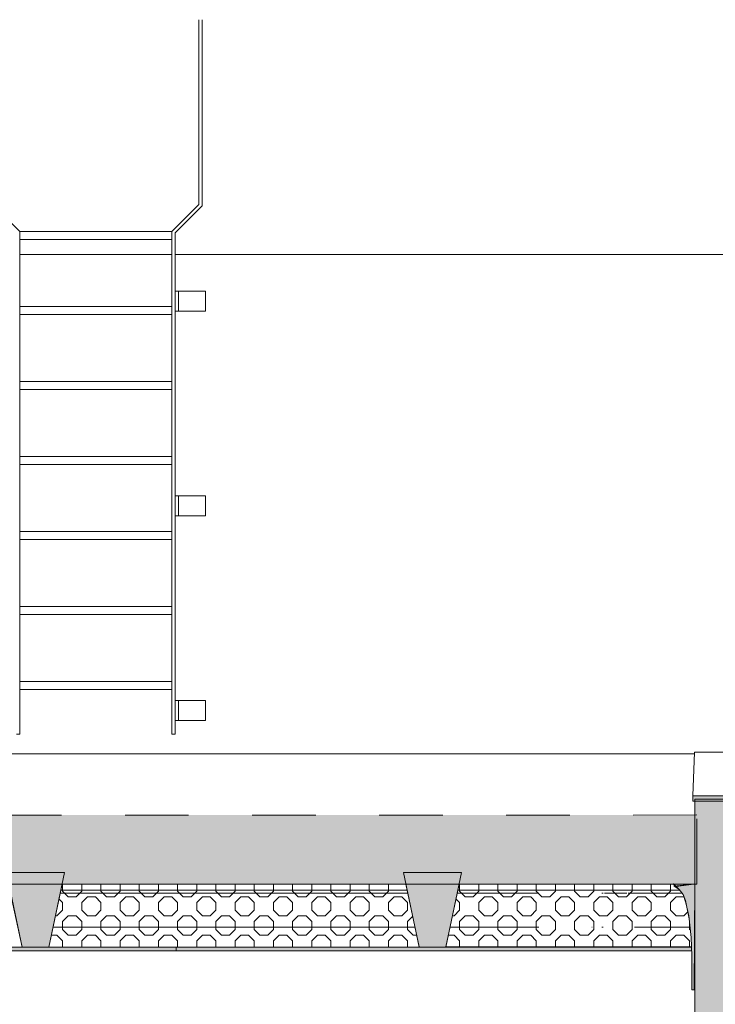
# Model space of a CAD drawing. Header units: millimetres. Extents: x -47038 to 86296, y -75637 to 48966.
# Tile 173 of 174: x 72012 to 74641, y 40534 to 44254. Entities that reach past the tile are written whole.
import ezdxf

# ---------------------------------------------------------------- set-up
doc = ezdxf.new("R2010")
doc.units = ezdxf.units.MM
doc.linetypes.add('Przerywana (2)', pattern=[48, 24, -24])
for name, color, linetype, lineweight, true_color in [('00 - DRABINA DACHOWA_Nr_pióra__95', 7, 'Continuous', 20, 0x7c7c7c), ('00 - SUFIT Z BLACHY_Nr_pióra__95', 7, 'Continuous', 20, 0x7c7c7c), ('0_Nr_pióra__95', 7, 'Continuous', 20, 0x7c7c7c), ('280-A Dachy Powłoki_Nr_pióra__95', 7, 'Continuous', 20, 0x7c7c7c), ('420 - Wełna mineralna_Nr_pióra__95', 7, 'Continuous', 20, 0x7c7c7c), ('420-K Ściany_Nr_pióra__95', 7, 'Continuous', 20, 0x7c7c7c), ('450-K Belki nośne_Nr_pióra__95', 7, 'Continuous', 25, 0x7c7c7c), ('460 - Stropy_Nr_pióra__95', 7, 'Continuous', 20, 0x7c7c7c)]:
    doc.layers.add(name, color=color, linetype=linetype, lineweight=lineweight, true_color=true_color)
for name, color, linetype, lineweight in [('450-K Belki_Nr_pióra__13', 7, 'Continuous', 25), ('Nowe_420 - Wełna mineralna_Nr_pióra__93', 9, 'Continuous', 20), ('XREF', 8, 'Continuous', 9)]:
    doc.layers.add(name, color=color, linetype=linetype, lineweight=lineweight)

# ---------------------------------------------------------------- blocks, each defined once
blk = doc.blocks.new('A$C67FE79C0')
at = {"layer": '00 - SUFIT Z BLACHY_Nr_pióra__95', "linetype": 'Continuous', "lineweight": 5}
for points in [[(2970.81, 554.16), (2970.81, 552.16), (2971.45, 552.16), (2971.45, 552.83), (3034.45, 552.83), (3034.45, 552.16), (3035.81, 552.16), (3035.81, 554.17)], [(2971.45, 552.83), (2971.45, 470), (3034.45, 470), (3034.45, 552.83)]]:
    blk.add_hatch(color=8, dxfattribs=at).paths.add_polyline_path(points)
at = {"layer": '280-A Dachy Powłoki_Nr_pióra__95', "linetype": 'Continuous', "lineweight": 5}
for points in [[(2971.45, 546.91), (24.72, 546.59), (24.72, 545.08), (2971.45, 545.41)], [(24.72, 545.08), (24.72, 520.99), (156.12, 521.01), (155.24, 525.13), (177.24, 525.13), (176.36, 521.01), (307.01, 521.02), (306.14, 525.13), (328.14, 525.13), (327.26, 521.03), (457, 521.04), (456.12, 525.13), (478.12, 525.13), (477.25, 521.04), (609.45, 521.06), (608.58, 525.13), (630.58, 525.13), (629.71, 521.06), (758.24, 521.07), (757.37, 525.13), (779.37, 525.13), (778.51, 521.08), (905.7, 521.09), (904.84, 525.13), (926.84, 525.13), (925.98, 521.09), (1058.53, 521.11), (1057.67, 525.13), (1079.67, 525.13), (1078.81, 521.11), (1207.44, 521.12), (1206.58, 525.13), (1228.58, 525.13), (1227.73, 521.13), (1358.14, 521.14), (1357.28, 525.13), (1379.28, 525.13), (1378.43, 521.14), (1515.84, 521.16), (1514.99, 525.13), (1536.99, 525.13), (1536.14, 521.16), (1673.31, 521.17), (1672.46, 525.13), (1694.46, 525.13), (1693.62, 521.18), (1792.42, 521.19), (1791.5, 525.13), (1827.5, 525.13), (1826.59, 521.19), (1959.72, 521.21), (1958.88, 525.13), (1980.88, 525.13), (1980.04, 521.21), (2110.56, 521.22), (2109.73, 525.13), (2131.73, 525.13), (2130.89, 521.22), (2261.08, 521.24), (2260.18, 525.13), (2296.18, 525.13), (2295.28, 521.24), (2394.9, 521.25), (2394, 525.13), (2430, 525.13), (2429.11, 521.26), (2561.6, 521.27), (2560.77, 525.13), (2582.77, 525.13), (2581.95, 521.27), (2712.14, 521.29), (2711.32, 525.13), (2733.32, 525.13), (2732.5, 521.29), (2862.17, 521.31), (2861.35, 525.13), (2883.35, 525.13), (2882.54, 521.31), (2971.45, 521.32), (2971.45, 545.41)], [(2732.5, 521.29), (2732.39, 520.79), (2862.28, 520.8), (2862.17, 521.31)], [(2882.43, 520.81), (2971.11, 520.82), (2971.45, 520.85), (2971.45, 521.32), (2882.54, 521.31)]]:
    blk.add_hatch(color=8, dxfattribs=at).paths.add_polyline_path(points)
at = {"layer": '450-K Belki nośne_Nr_pióra__95', "linetype": 'Continuous', "lineweight": 5}
for points in [[(2727.32, 497.02), (2733.32, 525.13), (2711.32, 525.13), (2717.32, 497.03)], [(2877.35, 497.02), (2883.35, 525.13), (2861.35, 525.13), (2867.35, 497.03)]]:
    blk.add_hatch(color=8, dxfattribs=at).paths.add_polyline_path(points)
at = {"layer": '460 - Stropy_Nr_pióra__95', "linetype": 'Continuous', "lineweight": 5}
blk.add_hatch(color=8, dxfattribs=at).paths.add_polyline_path([(2970.12, 500.68), (2970.35, 493.66), (2970.35, 480.81), (2971.3, 480.81), (2971.45, 520.85), (2963.65, 520.06), (2965.65, 518.71), (2967.14, 516.82), (2968, 514.57), (2969.33, 507.67)])
at = {"color": 8, "lineweight": 5}
for p, q in [((2717.26, 497.04), (2712.19, 520.79)), ((2732.39, 520.79), (2727.32, 497.04)), ((2862.24, 520.8), (2732.39, 520.79)), ((2867.31, 497.05), (2862.24, 520.8)), ((2882.43, 520.81), (2877.35, 497.05)), ((2963.49, 520.81), (2882.43, 520.81)), ((2965.65, 518.71), (2963.49, 520.81)), ((2967.08, 516.91), (2965.65, 518.71)), ((2968.17, 513.69), (2967.08, 516.91)), ((2969.21, 508.8), (2968.17, 513.69)), ((2970.12, 500.68), (2969.21, 508.8)), ((2970.23, 497.1), (2970.12, 500.68)), ((2576.78, 497.04), (2717.26, 497.04)), ((2727.32, 497.04), (2867.31, 497.05)), ((2877.35, 497.05), (2968.57, 497.05)), ((2968.57, 497.05), (2970.23, 497.1))]:
    blk.add_line(p, q, dxfattribs=at)
at = {"layer": '00 - DRABINA DACHOWA_Nr_pióra__95', "color": 8, "linetype": 'Continuous', "lineweight": 5}
for p, q in [((2784.04, 847.33), (2784.04, 847.04)), ((2784.04, 847.04), (2784.04, 846.22)), ((2784.04, 846.22), (2784.04, 844.98)), ((2784.04, 844.98), (2784.04, 843.52)), ((2785.31, 847.33), (2785.31, 847.04)), ((2785.31, 847.04), (2785.31, 846.22)), ((2785.31, 846.22), (2785.31, 844.98)), ((2785.31, 844.98), (2785.31, 843.52)), ((2784.04, 777.49), (2784.04, 843.52)), ((2785.31, 776.97), (2785.31, 843.52)), ((2716.42, 767.33), (2706.26, 777.49)), ((2773.88, 767.33), (2784.04, 777.49)), ((2775.15, 766.81), (2785.31, 776.97)), ((2716.42, 577.49), (2716.42, 767.33)), ((2716.42, 767.33), (2773.88, 767.33)), ((2773.88, 577.49), (2773.88, 767.33)), ((2775.15, 744.79), (2775.15, 766.81)), ((2716.42, 764.33), (2773.88, 764.33)), ((2776.42, 744.79), (2775.15, 744.79)), ((2775.15, 737.17), (2775.15, 744.79)), ((2786.58, 744.79), (2776.42, 744.79)), ((2776.42, 737.17), (2776.42, 744.79)), ((2786.58, 737.17), (2786.58, 744.79)), ((2716.42, 739), (2773.88, 739)), ((2776.42, 737.17), (2775.15, 737.17)), ((2775.15, 667.49), (2775.15, 737.17)), ((2786.58, 737.17), (2776.42, 737.17)), ((2716.42, 736), (2773.88, 736)), ((2716.42, 710.67), (2773.88, 710.67)), ((2716.42, 707.67), (2773.88, 707.67)), ((2716.42, 682.33), (2773.88, 682.33)), ((2716.42, 679.33), (2773.88, 679.33)), ((2776.42, 667.49), (2775.15, 667.49)), ((2775.15, 659.87), (2775.15, 667.49)), ((2786.58, 667.49), (2776.42, 667.49)), ((2776.42, 659.87), (2776.42, 667.49)), ((2786.58, 659.87), (2786.58, 667.49)), ((2776.42, 659.87), (2775.15, 659.87)), ((2775.15, 590.19), (2775.15, 659.87)), ((2786.58, 659.87), (2776.42, 659.87)), ((2716.42, 654), (2773.88, 654)), ((2716.42, 651), (2773.88, 651)), ((2716.42, 625.67), (2773.88, 625.67)), ((2716.42, 622.67), (2773.88, 622.67)), ((2716.42, 597.33), (2773.88, 597.33)), ((2716.42, 594.33), (2773.88, 594.33)), ((2776.42, 590.19), (2775.15, 590.19)), ((2775.15, 582.57), (2775.15, 590.19)), ((2786.58, 590.19), (2776.42, 590.19)), ((2776.42, 582.57), (2776.42, 590.19)), ((2786.58, 582.57), (2786.58, 590.19)), ((2776.42, 582.57), (2775.15, 582.57)), ((2775.15, 577.49), (2775.15, 582.57)), ((2786.58, 582.57), (2776.42, 582.57)), ((2715.15, 577.49), (2716.42, 577.49)), ((2775.15, 577.49), (2773.88, 577.49))]:
    blk.add_line(p, q, dxfattribs=at)
at = {"layer": '00 - SUFIT Z BLACHY_Nr_pióra__95', "color": 8, "linetype": 'Continuous', "lineweight": 5}
for p, q in [((2970.81, 554.16), (2971.42, 570.67)), ((2982.99, 570.67), (2971.42, 570.67)), ((3035.81, 554.17), (2970.81, 554.16)), ((2970.81, 554.16), (2970.81, 552.16)), ((3035.81, 552.16), (2970.81, 552.16)), ((2971.45, 552.83), (2971.45, 470)), ((3034.45, 552.83), (2971.45, 552.83))]:
    blk.add_line(p, q, dxfattribs=at)
at = {"layer": '0_Nr_pióra__95', "color": 8, "linetype": 'Continuous', "lineweight": 5}
blk.add_line((2683.02, 570), (2971.42, 570), dxfattribs=at)
at = {"layer": '280-A Dachy Powłoki_Nr_pióra__95', "color": 8, "linetype": 'Przerywana (2)', "lineweight": 5}
blk.add_line((2972.22, 546.91), (23.28, 546.59), dxfattribs=at)
at = {"layer": '280-A Dachy Powłoki_Nr_pióra__95', "color": 8, "linetype": 'Continuous', "lineweight": 5}
for p, q in [((2972.22, 545.41), (2972.22, 521.32)), ((2972.22, 520.82), (23.28, 520.49)), ((2972.22, 521.32), (2972.22, 520.82))]:
    blk.add_line(p, q, dxfattribs=at)
at = {"layer": '420 - Wełna mineralna_Nr_pióra__95', "color": 8, "linetype": 'Continuous', "lineweight": 5}
for p, q in [((2963.42, 520.96), (2964.46, 519.87)), ((2971.11, 520.82), (2963.42, 520.96)), ((2964.46, 519.87), (2971.11, 520.82))]:
    blk.add_line(p, q, dxfattribs=at)
at = {"layer": '420 - Wełna mineralna_Nr_pióra__95', "color": 8, "linetype": 'Continuous', "lineweight": 5, "extrusion": (0, 0, -1)}
blk.add_solid([(-2971.11, 520.82), (-2963.42, 520.96), (-2964.46, 519.87)], dxfattribs=at)
at = {"layer": '420-K Ściany_Nr_pióra__95', "color": 8, "linetype": 'Continuous', "lineweight": 5}
for p, q in [((2773.88, 758.67), (2716.42, 758.67)), ((3016.83, 758.67), (2775.15, 758.67))]:
    blk.add_line(p, q, dxfattribs=at)
at = {"layer": '450-K Belki nośne_Nr_pióra__95', "color": 8, "linetype": 'Continuous', "lineweight": 5}
for p, q in [((2711.32, 525.13), (2717.32, 497.03)), ((2711.32, 525.13), (2733.32, 525.13)), ((2733.32, 525.13), (2727.32, 497.02)), ((2861.35, 525.13), (2867.35, 497.03)), ((2861.35, 525.13), (2883.35, 525.13)), ((2883.35, 525.13), (2877.35, 497.02)), ((2717.32, 497.03), (2727.32, 497.02)), ((2867.35, 497.03), (2877.35, 497.02))]:
    blk.add_line(p, q, dxfattribs=at)
at = {"layer": '450-K Belki_Nr_pióra__13', "color": 8, "linetype": 'Continuous', "lineweight": 5}
for p, q in [((2731.9, 518.5), (2862.77, 518.5)), ((2881.94, 518.5), (2965.81, 518.5))]:
    blk.add_line(p, q, dxfattribs=at)
at = {"layer": '460 - Stropy_Nr_pióra__95', "color": 8, "linetype": 'Continuous', "lineweight": 5}
for p, q in [((2971.45, 520.85), (2963.65, 520.06)), ((2963.65, 520.06), (2963.66, 520.81)), ((2971.45, 520.85), (2971.3, 480.81)), ((2863.01, 517.37), (2731.66, 517.37)), ((2912.59, 517.37), (2881.7, 517.37)), ((2932.72, 517.37), (2932.59, 517.37)), ((2936.84, 517.37), (2936.37, 517.37)), ((2945.76, 517.37), (2937.32, 517.37)), ((2966.71, 517.37), (2946.33, 517.37)), ((2865.74, 504.57), (2728.93, 504.57)), ((2912.59, 504.57), (2878.96, 504.57)), ((2932.72, 504.57), (2932.59, 504.57)), ((2936.84, 504.57), (2936.37, 504.57)), ((2969.68, 504.57), (2948.68, 504.57)), ((2971.3, 480.81), (2971.45, 491.22)), ((2971.3, 480.81), (2970.35, 480.81))]:
    blk.add_line(p, q, dxfattribs=at)
at = {"layer": '460 - Stropy_Nr_pióra__95', "color": 8, "linetype": 'Continuous', "lineweight": 5, "flags": 128}
blk.add_lwpolyline([(2963.65, 520.06), (2965.65, 518.71), (2967.14, 516.82), (2968, 514.57), (2969.33, 507.67), (2970.12, 500.68), (2970.35, 493.66), (2970.35, 480.81)], dxfattribs=at)
at = {"layer": 'Nowe_420 - Wełna mineralna_Nr_pióra__93', "color": 8, "linetype": 'Continuous', "lineweight": 5}
for p, q in [((2717.26, 497.04), (2712.19, 520.79)), ((2732.39, 520.79), (2727.32, 497.04)), ((2862.24, 520.8), (2732.39, 520.79)), ((2732.58, 518.16), (2732.58, 520.79)), ((2739.83, 518.16), (2739.83, 520.79)), ((2747.07, 518.16), (2747.07, 520.79)), ((2754.31, 518.16), (2754.31, 520.79)), ((2761.55, 518.16), (2761.55, 520.79)), ((2768.8, 518.16), (2768.8, 520.79)), ((2776.04, 518.16), (2776.04, 520.79)), ((2783.28, 518.16), (2783.28, 520.79)), ((2790.52, 518.16), (2790.52, 520.8)), ((2797.77, 518.16), (2797.77, 520.8)), ((2805.01, 518.16), (2805.01, 520.8)), ((2812.25, 518.16), (2812.25, 520.8)), ((2819.5, 518.16), (2819.5, 520.8)), ((2826.74, 518.16), (2826.74, 520.8)), ((2833.98, 518.16), (2833.98, 520.8)), ((2841.22, 518.16), (2841.22, 520.8)), ((2848.47, 518.16), (2848.47, 520.8)), ((2855.71, 518.16), (2855.71, 520.8)), ((2867.31, 497.05), (2862.24, 520.8)), ((2882.43, 520.81), (2877.35, 497.05)), ((2963.49, 520.81), (2882.43, 520.81)), ((2882.62, 518.16), (2882.62, 520.81)), ((2889.86, 518.16), (2889.86, 520.81)), ((2897.1, 518.16), (2897.1, 520.81)), ((2904.35, 518.16), (2904.35, 520.81)), ((2911.59, 518.16), (2911.59, 520.81)), ((2918.83, 518.16), (2918.83, 520.81)), ((2926.07, 518.16), (2926.07, 520.81)), ((2933.32, 518.16), (2933.32, 520.81)), ((2940.56, 518.16), (2940.56, 520.81)), ((2947.8, 518.16), (2947.8, 520.81)), ((2955.05, 518.16), (2955.05, 520.81)), ((2962.29, 518.16), (2962.29, 520.81)), ((2965.65, 518.71), (2963.49, 520.81)), ((2732.58, 518.16), (2734.71, 516.04)), ((2737.71, 516.04), (2739.83, 518.16)), ((2747.07, 518.16), (2749.19, 516.04)), ((2752.19, 516.04), (2754.31, 518.16)), ((2761.55, 518.16), (2763.68, 516.04)), ((2766.68, 516.04), (2768.8, 518.16)), ((2776.04, 518.16), (2778.16, 516.04)), ((2781.16, 516.04), (2783.28, 518.16)), ((2790.52, 518.16), (2792.65, 516.04)), ((2795.65, 516.04), (2797.77, 518.16)), ((2805.01, 518.16), (2807.13, 516.04)), ((2810.13, 516.04), (2812.25, 518.16)), ((2819.5, 518.16), (2821.62, 516.04)), ((2824.62, 516.04), (2826.74, 518.16)), ((2833.98, 518.16), (2836.1, 516.04)), ((2839.1, 516.04), (2841.22, 518.16)), ((2848.47, 518.16), (2850.59, 516.04)), ((2853.59, 516.04), (2855.71, 518.16)), ((2882.62, 518.16), (2884.74, 516.04)), ((2887.74, 516.04), (2889.86, 518.16)), ((2897.1, 518.16), (2899.23, 516.04)), ((2902.23, 516.04), (2904.35, 518.16)), ((2911.59, 518.16), (2913.71, 516.04)), ((2916.71, 516.04), (2918.83, 518.16)), ((2926.07, 518.16), (2928.2, 516.04)), ((2931.2, 516.04), (2933.32, 518.16)), ((2940.56, 518.16), (2942.68, 516.04)), ((2945.68, 516.04), (2947.8, 518.16)), ((2955.05, 518.16), (2957.17, 516.04)), ((2960.17, 516.04), (2962.29, 518.16)), ((2967.08, 516.91), (2965.65, 518.71)), ((2731.21, 515.29), (2732.58, 513.91)), ((2732.58, 510.91), (2732.58, 513.91)), ((2734.71, 516.04), (2737.71, 516.04)), ((2739.83, 513.91), (2741.95, 516.04)), ((2739.83, 510.91), (2739.83, 513.91)), ((2741.95, 516.04), (2744.95, 516.04)), ((2744.95, 516.04), (2747.07, 513.91)), ((2747.07, 510.91), (2747.07, 513.91)), ((2749.19, 516.04), (2752.19, 516.04)), ((2754.31, 513.91), (2756.43, 516.04)), ((2754.31, 510.91), (2754.31, 513.91)), ((2756.43, 516.04), (2759.43, 516.04)), ((2759.43, 516.04), (2761.55, 513.91)), ((2761.55, 510.91), (2761.55, 513.91)), ((2763.68, 516.04), (2766.68, 516.04)), ((2768.8, 513.91), (2770.92, 516.04)), ((2768.8, 510.91), (2768.8, 513.91)), ((2770.92, 516.04), (2773.92, 516.04)), ((2773.92, 516.04), (2776.04, 513.91)), ((2776.04, 510.91), (2776.04, 513.91)), ((2778.16, 516.04), (2781.16, 516.04)), ((2783.28, 513.91), (2785.4, 516.04)), ((2783.28, 510.91), (2783.28, 513.91)), ((2785.4, 516.04), (2788.4, 516.04)), ((2788.4, 516.04), (2790.52, 513.91)), ((2790.52, 510.91), (2790.52, 513.91)), ((2792.65, 516.04), (2795.65, 516.04)), ((2797.77, 513.91), (2799.89, 516.04)), ((2797.77, 510.91), (2797.77, 513.91)), ((2799.89, 516.04), (2802.89, 516.04)), ((2802.89, 516.04), (2805.01, 513.91)), ((2805.01, 510.91), (2805.01, 513.91)), ((2807.13, 516.04), (2810.13, 516.04)), ((2812.25, 513.91), (2814.37, 516.04)), ((2812.25, 510.91), (2812.25, 513.91)), ((2814.37, 516.04), (2817.37, 516.04)), ((2817.37, 516.04), (2819.5, 513.91)), ((2819.5, 510.91), (2819.5, 513.91)), ((2821.62, 516.04), (2824.62, 516.04)), ((2826.74, 513.91), (2828.86, 516.04)), ((2826.74, 510.91), (2826.74, 513.91)), ((2828.86, 516.04), (2831.86, 516.04)), ((2831.86, 516.04), (2833.98, 513.91)), ((2833.98, 510.91), (2833.98, 513.91)), ((2836.1, 516.04), (2839.1, 516.04)), ((2841.22, 513.91), (2843.34, 516.04)), ((2841.22, 510.91), (2841.22, 513.91)), ((2843.34, 516.04), (2846.34, 516.04)), ((2846.34, 516.04), (2848.47, 513.91)), ((2848.47, 510.91), (2848.47, 513.91)), ((2850.59, 516.04), (2853.59, 516.04)), ((2855.71, 513.91), (2857.83, 516.04)), ((2855.71, 510.91), (2855.71, 513.91)), ((2857.83, 516.04), (2860.83, 516.04)), ((2860.83, 516.04), (2862.95, 513.91)), ((2862.95, 510.91), (2862.95, 513.91)), ((2881.25, 515.29), (2882.62, 513.92)), ((2882.62, 510.92), (2882.62, 513.92)), ((2884.74, 516.04), (2887.74, 516.04)), ((2889.86, 513.92), (2891.98, 516.04)), ((2889.86, 510.92), (2889.86, 513.92)), ((2891.98, 516.04), (2894.98, 516.04)), ((2894.98, 516.04), (2897.1, 513.92)), ((2897.1, 510.92), (2897.1, 513.92)), ((2899.23, 516.04), (2902.23, 516.04)), ((2904.35, 513.92), (2906.47, 516.04)), ((2904.35, 510.92), (2904.35, 513.92)), ((2906.47, 516.04), (2909.47, 516.04)), ((2909.47, 516.04), (2911.59, 513.92)), ((2911.59, 510.92), (2911.59, 513.92)), ((2913.71, 516.04), (2916.71, 516.04)), ((2918.83, 513.92), (2920.95, 516.04)), ((2918.83, 510.92), (2918.83, 513.92)), ((2920.95, 516.04), (2923.95, 516.04)), ((2923.95, 516.04), (2926.07, 513.92)), ((2926.07, 510.92), (2926.07, 513.92)), ((2928.2, 516.04), (2931.2, 516.04)), ((2933.32, 513.92), (2935.44, 516.04)), ((2933.32, 510.92), (2933.32, 513.92)), ((2935.44, 516.04), (2938.44, 516.04)), ((2938.44, 516.04), (2940.56, 513.92)), ((2940.56, 510.92), (2940.56, 513.92)), ((2942.68, 516.04), (2945.68, 516.04)), ((2947.8, 513.92), (2949.92, 516.04)), ((2947.8, 510.92), (2947.8, 513.92)), ((2949.92, 516.04), (2952.92, 516.04)), ((2952.92, 516.04), (2955.05, 513.92)), ((2955.05, 510.92), (2955.05, 513.92)), ((2957.17, 516.04), (2960.17, 516.04)), ((2962.29, 513.92), (2964.41, 516.04)), ((2962.29, 510.92), (2962.29, 513.92)), ((2964.41, 516.04), (2967.37, 516.04)), ((2968.17, 513.69), (2967.08, 516.91)), ((2969.21, 508.8), (2968.17, 513.69)), ((2730.46, 508.79), (2732.58, 510.91)), ((2739.83, 510.91), (2741.95, 508.79)), ((2744.95, 508.79), (2747.07, 510.91)), ((2754.31, 510.91), (2756.43, 508.79)), ((2759.43, 508.79), (2761.55, 510.91)), ((2768.8, 510.91), (2770.92, 508.79)), ((2773.92, 508.79), (2776.04, 510.91)), ((2783.28, 510.91), (2785.4, 508.79)), ((2788.4, 508.79), (2790.52, 510.91)), ((2797.77, 510.91), (2799.89, 508.79)), ((2802.89, 508.79), (2805.01, 510.91)), ((2812.25, 510.91), (2814.37, 508.79)), ((2817.37, 508.79), (2819.5, 510.91)), ((2826.74, 510.91), (2828.86, 508.79)), ((2831.86, 508.79), (2833.98, 510.91)), ((2841.22, 510.91), (2843.34, 508.79)), ((2846.34, 508.79), (2848.47, 510.91)), ((2855.71, 510.91), (2857.83, 508.79)), ((2860.83, 508.79), (2862.95, 510.91)), ((2880.5, 508.79), (2882.62, 510.92)), ((2889.86, 510.92), (2891.98, 508.79)), ((2894.98, 508.79), (2897.1, 510.92)), ((2904.35, 510.92), (2906.47, 508.79)), ((2909.47, 508.79), (2911.59, 510.92)), ((2918.83, 510.92), (2920.95, 508.79)), ((2923.95, 508.79), (2926.07, 510.92)), ((2933.32, 510.92), (2935.44, 508.79)), ((2938.44, 508.79), (2940.56, 510.92)), ((2947.8, 510.92), (2949.92, 508.79)), ((2952.92, 508.79), (2955.05, 510.92)), ((2962.29, 510.92), (2964.41, 508.79)), ((2967.41, 508.79), (2968.89, 510.28)), ((2729.83, 508.79), (2730.46, 508.79)), ((2732.58, 506.67), (2734.71, 508.79)), ((2732.58, 503.67), (2732.58, 506.67)), ((2734.71, 508.79), (2737.71, 508.79)), ((2737.71, 508.79), (2739.83, 506.67)), ((2739.83, 503.67), (2739.83, 506.67)), ((2741.95, 508.79), (2744.95, 508.79)), ((2747.07, 506.67), (2749.19, 508.79)), ((2747.07, 503.67), (2747.07, 506.67)), ((2749.19, 508.79), (2752.19, 508.79)), ((2752.19, 508.79), (2754.31, 506.67)), ((2754.31, 503.67), (2754.31, 506.67)), ((2756.43, 508.79), (2759.43, 508.79)), ((2761.55, 506.67), (2763.68, 508.79)), ((2761.55, 503.67), (2761.55, 506.67)), ((2763.68, 508.79), (2766.68, 508.79)), ((2766.68, 508.79), (2768.8, 506.67)), ((2768.8, 503.67), (2768.8, 506.67)), ((2770.92, 508.79), (2773.92, 508.79)), ((2776.04, 506.67), (2778.16, 508.79)), ((2776.04, 503.67), (2776.04, 506.67)), ((2778.16, 508.79), (2781.16, 508.79)), ((2781.16, 508.79), (2783.28, 506.67)), ((2783.28, 503.67), (2783.28, 506.67)), ((2785.4, 508.79), (2788.4, 508.79)), ((2790.52, 506.67), (2792.65, 508.79)), ((2790.52, 503.67), (2790.52, 506.67)), ((2792.65, 508.79), (2795.65, 508.79)), ((2795.65, 508.79), (2797.77, 506.67)), ((2797.77, 503.67), (2797.77, 506.67)), ((2799.89, 508.79), (2802.89, 508.79)), ((2805.01, 506.67), (2807.13, 508.79)), ((2805.01, 503.67), (2805.01, 506.67)), ((2807.13, 508.79), (2810.13, 508.79)), ((2810.13, 508.79), (2812.25, 506.67)), ((2812.25, 503.67), (2812.25, 506.67)), ((2814.37, 508.79), (2817.37, 508.79)), ((2819.5, 506.67), (2821.62, 508.79)), ((2819.5, 503.67), (2819.5, 506.67)), ((2821.62, 508.79), (2824.62, 508.79)), ((2824.62, 508.79), (2826.74, 506.67)), ((2826.74, 503.67), (2826.74, 506.67)), ((2828.86, 508.79), (2831.86, 508.79)), ((2833.98, 506.67), (2836.1, 508.79)), ((2833.98, 503.67), (2833.98, 506.67)), ((2836.1, 508.79), (2839.1, 508.79)), ((2839.1, 508.79), (2841.22, 506.67)), ((2841.22, 503.67), (2841.22, 506.67)), ((2843.34, 508.79), (2846.34, 508.79)), ((2848.47, 506.67), (2850.59, 508.79)), ((2848.47, 503.67), (2848.47, 506.67)), ((2850.59, 508.79), (2853.59, 508.79)), ((2853.59, 508.79), (2855.71, 506.67)), ((2855.71, 503.67), (2855.71, 506.67)), ((2857.83, 508.79), (2860.83, 508.79)), ((2862.95, 506.67), (2864.85, 508.57)), ((2862.95, 503.67), (2862.95, 506.67)), ((2879.86, 508.79), (2880.5, 508.79)), ((2882.62, 506.67), (2884.74, 508.79)), ((2882.62, 503.67), (2882.62, 506.67)), ((2884.74, 508.79), (2887.74, 508.79)), ((2887.74, 508.79), (2889.86, 506.67)), ((2889.86, 503.67), (2889.86, 506.67)), ((2891.98, 508.79), (2894.98, 508.79)), ((2897.1, 506.67), (2899.23, 508.79)), ((2897.1, 503.67), (2897.1, 506.67)), ((2899.23, 508.79), (2902.23, 508.79)), ((2902.23, 508.79), (2904.35, 506.67)), ((2904.35, 503.67), (2904.35, 506.67)), ((2906.47, 508.79), (2909.47, 508.79)), ((2911.59, 506.67), (2913.71, 508.79)), ((2911.59, 503.67), (2911.59, 506.67)), ((2913.71, 508.79), (2916.71, 508.79)), ((2916.71, 508.79), (2918.83, 506.67)), ((2918.83, 503.67), (2918.83, 506.67)), ((2920.95, 508.79), (2923.95, 508.79)), ((2926.07, 506.67), (2928.2, 508.79)), ((2926.07, 503.67), (2926.07, 506.67)), ((2928.2, 508.79), (2931.2, 508.79)), ((2931.2, 508.79), (2933.32, 506.67)), ((2933.32, 503.67), (2933.32, 506.67)), ((2935.44, 508.79), (2938.44, 508.79)), ((2940.56, 506.67), (2942.68, 508.79)), ((2940.56, 503.67), (2940.56, 506.67)), ((2942.68, 508.79), (2945.68, 508.79)), ((2945.68, 508.79), (2947.8, 506.67)), ((2947.8, 503.67), (2947.8, 506.67)), ((2949.92, 508.79), (2952.92, 508.79)), ((2955.05, 506.67), (2957.17, 508.79)), ((2955.05, 503.67), (2955.05, 506.67)), ((2957.17, 508.79), (2960.17, 508.79)), ((2960.17, 508.79), (2962.29, 506.67)), ((2962.29, 503.67), (2962.29, 506.67)), ((2964.41, 508.79), (2967.41, 508.79)), ((2970.12, 500.68), (2969.21, 508.8)), ((2969.53, 503.67), (2969.53, 505.92)), ((2732.58, 503.67), (2734.71, 501.55)), ((2737.71, 501.55), (2739.83, 503.67)), ((2747.07, 503.67), (2749.19, 501.55)), ((2752.19, 501.55), (2754.31, 503.67)), ((2761.55, 503.67), (2763.68, 501.55)), ((2766.68, 501.55), (2768.8, 503.67)), ((2776.04, 503.67), (2778.16, 501.55)), ((2781.16, 501.55), (2783.28, 503.67)), ((2790.52, 503.67), (2792.65, 501.55)), ((2795.65, 501.55), (2797.77, 503.67)), ((2805.01, 503.67), (2807.13, 501.55)), ((2810.13, 501.55), (2812.25, 503.67)), ((2819.5, 503.67), (2821.62, 501.55)), ((2824.62, 501.55), (2826.74, 503.67)), ((2833.98, 503.67), (2836.1, 501.55)), ((2839.1, 501.55), (2841.22, 503.67)), ((2848.47, 503.67), (2850.59, 501.55)), ((2853.59, 501.55), (2855.71, 503.67)), ((2862.95, 503.67), (2865.07, 501.55)), ((2882.62, 503.67), (2884.74, 501.55)), ((2887.74, 501.55), (2889.86, 503.67)), ((2897.1, 503.67), (2899.23, 501.55)), ((2902.23, 501.55), (2904.35, 503.67)), ((2911.59, 503.67), (2913.71, 501.55)), ((2916.71, 501.55), (2918.83, 503.67)), ((2926.07, 503.67), (2928.2, 501.55)), ((2931.2, 501.55), (2933.32, 503.67)), ((2940.56, 503.67), (2942.68, 501.55)), ((2945.68, 501.55), (2947.8, 503.67)), ((2955.05, 503.67), (2957.17, 501.55)), ((2960.17, 501.55), (2962.29, 503.67)), ((2969.53, 503.67), (2969.82, 503.39)), ((2728.28, 501.55), (2730.46, 501.55)), ((2730.46, 501.55), (2732.58, 499.43)), ((2732.58, 497.04), (2732.58, 499.43)), ((2734.71, 501.55), (2737.71, 501.55)), ((2739.83, 499.43), (2741.95, 501.55)), ((2739.83, 497.04), (2739.83, 499.43)), ((2741.95, 501.55), (2744.95, 501.55)), ((2744.95, 501.55), (2747.07, 499.43)), ((2747.07, 497.04), (2747.07, 499.43)), ((2749.19, 501.55), (2752.19, 501.55)), ((2754.31, 499.43), (2756.43, 501.55)), ((2754.31, 497.04), (2754.31, 499.43)), ((2756.43, 501.55), (2759.43, 501.55)), ((2759.43, 501.55), (2761.55, 499.43)), ((2761.55, 497.04), (2761.55, 499.43)), ((2763.68, 501.55), (2766.68, 501.55)), ((2768.8, 499.43), (2770.92, 501.55)), ((2768.8, 497.04), (2768.8, 499.43)), ((2770.92, 501.55), (2773.92, 501.55)), ((2773.92, 501.55), (2776.04, 499.43)), ((2776.04, 497.04), (2776.04, 499.43)), ((2778.16, 501.55), (2781.16, 501.55)), ((2783.28, 499.43), (2785.4, 501.55)), ((2783.28, 497.05), (2783.28, 499.43)), ((2785.4, 501.55), (2788.4, 501.55)), ((2788.4, 501.55), (2790.52, 499.43)), ((2790.52, 497.05), (2790.52, 499.43)), ((2792.65, 501.55), (2795.65, 501.55)), ((2797.77, 499.43), (2799.89, 501.55)), ((2797.77, 497.05), (2797.77, 499.43)), ((2799.89, 501.55), (2802.89, 501.55)), ((2802.89, 501.55), (2805.01, 499.43)), ((2805.01, 497.05), (2805.01, 499.43)), ((2807.13, 501.55), (2810.13, 501.55)), ((2812.25, 499.43), (2814.37, 501.55)), ((2812.25, 497.05), (2812.25, 499.43)), ((2814.37, 501.55), (2817.37, 501.55)), ((2817.37, 501.55), (2819.5, 499.43)), ((2819.5, 497.05), (2819.5, 499.43)), ((2821.62, 501.55), (2824.62, 501.55)), ((2826.74, 499.43), (2828.86, 501.55)), ((2826.74, 497.05), (2826.74, 499.43)), ((2828.86, 501.55), (2831.86, 501.55)), ((2831.86, 501.55), (2833.98, 499.43)), ((2833.98, 497.05), (2833.98, 499.43)), ((2836.1, 501.55), (2839.1, 501.55)), ((2841.22, 499.43), (2843.34, 501.55)), ((2841.22, 497.05), (2841.22, 499.43)), ((2843.34, 501.55), (2846.34, 501.55)), ((2846.34, 501.55), (2848.47, 499.43)), ((2848.47, 497.05), (2848.47, 499.43)), ((2850.59, 501.55), (2853.59, 501.55)), ((2855.71, 499.43), (2857.83, 501.55)), ((2855.71, 497.05), (2855.71, 499.43)), ((2857.83, 501.55), (2860.83, 501.55)), ((2860.83, 501.55), (2862.95, 499.43)), ((2862.95, 497.05), (2862.95, 499.43)), ((2865.07, 501.55), (2866.35, 501.55)), ((2878.32, 501.55), (2880.5, 501.55)), ((2880.5, 501.55), (2882.62, 499.43)), ((2882.62, 497.05), (2882.62, 499.43)), ((2884.74, 501.55), (2887.74, 501.55)), ((2889.86, 499.43), (2891.98, 501.55)), ((2889.86, 497.05), (2889.86, 499.43)), ((2891.98, 501.55), (2894.98, 501.55)), ((2894.98, 501.55), (2897.1, 499.43)), ((2897.1, 497.05), (2897.1, 499.43)), ((2899.23, 501.55), (2902.23, 501.55)), ((2904.35, 499.43), (2906.47, 501.55)), ((2904.35, 497.05), (2904.35, 499.43)), ((2906.47, 501.55), (2909.47, 501.55)), ((2909.47, 501.55), (2911.59, 499.43)), ((2911.59, 497.05), (2911.59, 499.43)), ((2913.71, 501.55), (2916.71, 501.55)), ((2918.83, 499.43), (2920.95, 501.55)), ((2918.83, 497.05), (2918.83, 499.43)), ((2920.95, 501.55), (2923.95, 501.55)), ((2923.95, 501.55), (2926.07, 499.43)), ((2926.07, 497.05), (2926.07, 499.43)), ((2928.2, 501.55), (2931.2, 501.55)), ((2933.32, 499.43), (2935.44, 501.55)), ((2933.32, 497.05), (2933.32, 499.43)), ((2935.44, 501.55), (2938.44, 501.55)), ((2938.44, 501.55), (2940.56, 499.43)), ((2940.56, 497.05), (2940.56, 499.43)), ((2942.68, 501.55), (2945.68, 501.55)), ((2947.8, 499.43), (2949.92, 501.55)), ((2947.8, 497.05), (2947.8, 499.43)), ((2949.92, 501.55), (2952.92, 501.55)), ((2952.92, 501.55), (2955.05, 499.43)), ((2955.05, 497.05), (2955.05, 499.43)), ((2957.17, 501.55), (2960.17, 501.55)), ((2962.29, 499.43), (2964.41, 501.55)), ((2962.29, 497.05), (2962.29, 499.43)), ((2964.41, 501.55), (2967.41, 501.55)), ((2967.41, 501.55), (2969.53, 499.43)), ((2969.53, 497.08), (2969.53, 499.43)), ((2970.23, 497.1), (2970.12, 500.68)), ((2525.54, 497.03), (2775.55, 497.03)), ((2775.55, 495.63), (2525.54, 495.63)), ((2576.78, 497.04), (2717.26, 497.04)), ((2727.32, 497.04), (2867.31, 497.05)), ((2775.55, 497.03), (2970.22, 497.03)), ((2775.55, 495.63), (2775.55, 497.03)), ((2775.55, 497.03), (2775.55, 495.63)), ((2970.22, 495.63), (2775.55, 495.63)), ((2877.35, 497.05), (2968.57, 497.05)), ((2968.57, 497.05), (2970.23, 497.1)), ((2970.22, 497.03), (2970.22, 495.63))]:
    blk.add_line(p, q, dxfattribs=at)
at = {"layer": 'Nowe_420 - Wełna mineralna_Nr_pióra__93', "color": 8, "linetype": 'Continuous', "lineweight": 5, "extrusion": (0, 0, -1)}
for points in [[(-2775.55, 495.63), (-2525.54, 497.03), (-2525.54, 495.63)], [(-2525.54, 497.03), (-2775.55, 495.63), (-2775.55, 497.03)], [(-2970.22, 495.63), (-2775.55, 497.03), (-2775.55, 495.63)], [(-2775.55, 497.03), (-2970.22, 495.63), (-2970.22, 497.03)]]:
    blk.add_solid(points, dxfattribs=at)

msp = doc.modelspace()

# ---------------------------------------------------------------- block references
at = {"layer": 'XREF', "xscale": 10, "yscale": 10, "zscale": 10, "rotation": 360}
msp.add_blockref('A$C67FE79C0', (44848.7, 35780.4), dxfattribs=at)

doc.saveas('drawing.dxf')
